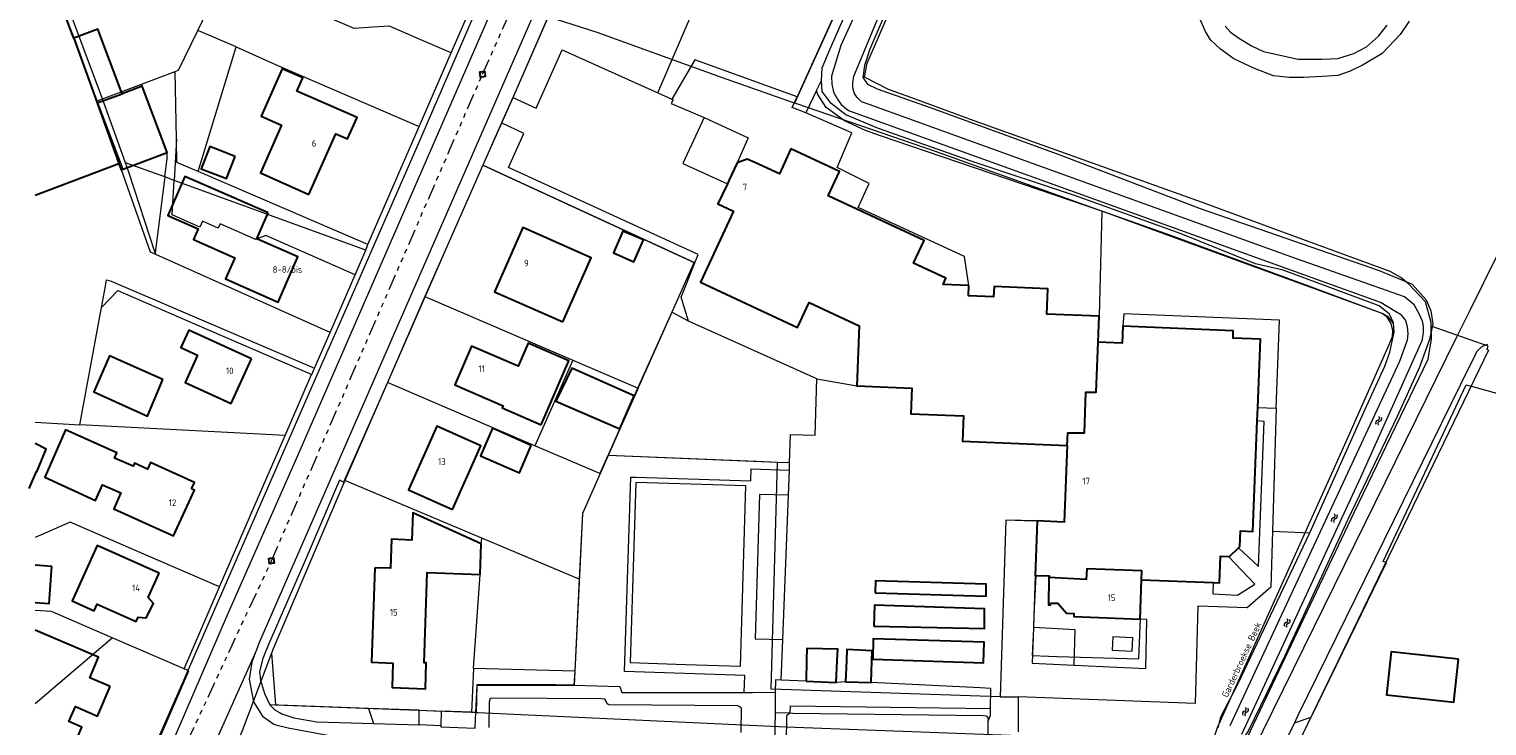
# Model space of a CAD drawing. Header units: metres. Extents: x 174255 to 175175, y 462028 to 462911.
# Tile 66 of 256: x 174284 to 174502, y 462649 to 462754. Entities that reach past the tile are written whole.
import ezdxf

# ---------------------------------------------------------------- set-up
doc = ezdxf.new("R2010")
doc.units = ezdxf.units.M
doc.linetypes.add('RI-GWA', pattern=[18.45, 6, -1.8, 1.75, -1.8, 1.75, -1.8, 1.75, -1.8])
for name, color, linetype, lineweight in [('B-WE-OG-BEBOUWING-G', 8, 'Continuous', 30), ('B-WE-OG-BEBOUWING_HUISNUMMER-T20', 8, 'Continuous', 20), ('B-WE-OG-BOS-G', 8, 'Continuous', 20), ('B-WE-OG-TERREIN_ERF-G', 8, 'Continuous', 20), ('B-WE-OG-TERREIN_GROEN-G', 8, 'Continuous', 20), ('B-WE-OG-TERREINAFSCHEIDING-G', 8, 'IE-TERREINAFSCHEIDING-KUNSTMATIG-DICHT', 20), ('B-WE-OG-WEG_ONVERHARD-G', 8, 'Continuous', 20), ('B-WE-OG-WEG_VERHARD_GESLOTEN -G', 8, 'Continuous', 20), ('B-WE-OG-WEG_VERHARD_OPEN -G', 8, 'Continuous', 20), ('B-WE-RI-GWA-G', 8, 'RI-GWA', 20), ('B-WE-RI-VWA_RIOOLPUT_INSPECTIEPUT-S', 8, 'Continuous', 20), ('B-WE-WH-T20', 8, 'Continuous', 20), ('B-WE-WH-WATER-S', 252, 'Continuous', 20), ('B-WE-WH-WATER_VIJVER-G', 8, 'Continuous', 20), ('B-WE-WH-WATERGANG_SLOOT_BODEM-G', 8, 'Continuous', 20), ('B-WE-WH-WATERGANG_SLOOT_INSTEEK-G', 8, 'Continuous', 20), ('B-XX-KG-GRENS_PERCEEL-G', 213, 'Continuous', 20)]:
    doc.layers.add(name, color=color, linetype=linetype, lineweight=lineweight)
doc.styles.add('NLCS-ISO-M500-T20', font='NLCS-ISO.ttf', dxfattribs={"height": 1})
doc.linetypes.add('IE-TERREINAFSCHEIDING-KUNSTMATIG-DICHT', pattern='A,8,-1,[82,NLCS.SHX,S=0.75,R=90,X=0,Y=0],-1', length=10)

# ---------------------------------------------------------------- blocks, each defined once
blk = doc.blocks.new('B-SRI-PUT_VWA-SO')
at = {"flags": 128}
blk.add_lwpolyline([(-2, 2), (2, 2), (2, -2), (-2, -2)], close=True, dxfattribs=at)
at = {"lineweight": -3, "flags": 128}
blk.add_lwpolyline([(2, -2), (2, 2), (-2, 2), (-2, -2)], close=True, dxfattribs=at)
at = {"lineweight": -3}
blk.add_circle((0, 0), 2, dxfattribs=at)
blk = doc.blocks.new('water')
at = {"linetype": 'Continuous'}
for centre, radius, start, end in [((0.3, -0.16), 0.34, 28.1378, 151.8316), ((0.9, 0.15), 0.335, 206.4586, 333.511), ((0.3, -0.52), 0.34, 28.1378, 151.8317), ((0.9, -0.21), 0.335, 206.4585, 333.511)]:
    blk.add_arc(centre, radius, start, end, dxfattribs=at)

msp = doc.modelspace()

# ---------------------------------------------------------------- linework, layer by layer
at = {"layer": 'B-WE-OG-BEBOUWING-G'}
for p, q in [((174290.911, 462752.397), (174294.4, 462742.724)), ((174294.4, 462742.724), (174298.15, 462744.077)), ((174294.4, 462742.724), (174297.688, 462733.609))]:
    msp.add_line(p, q, dxfattribs=at)
for points in [[(174290.911, 462752.397), (174290.821, 462752.637), (174286.804, 462763.317), (174285.13, 462762.687)], [(174298.15, 462744.077), (174294.511, 462753.751), (174290.911, 462752.397)], [(174326.124, 462728.994), (174330.145, 462738.089), (174331.916, 462737.304), (174333.33, 462740.505), (174324.334, 462744.485), (174325.196, 462746.436), (174322.106, 462747.803), (174318.977, 462740.724), (174322.032, 462739.373), (174318.866, 462732.205), (174326.124, 462728.994)], [(174297.688, 462733.609), (174298.042, 462732.669), (174304.9, 462735.249), (174301.154, 462745.207), (174298.15, 462744.077)], [(174315.07, 462734.696), (174311.278, 462736.152), (174309.997, 462732.815), (174313.789, 462731.359), (174315.07, 462734.696)], [(174444.293, 462706.861), (174444.449, 462710.733), (174436.593, 462711.05), (174436.747, 462714.861), (174428.716, 462715.186), (174428.654, 462713.632), (174424.888, 462713.785), (174424.95, 462715.326), (174421.117, 462715.482), (174421.494, 462716.445), (174416.676, 462718.684), (174418.262, 462722.104), (174403.894, 462728.777), (174405.582, 462732.417), (174398.289, 462735.803), (174396.572, 462732.099), (174392.915, 462733.796), (174391.771, 462734.292), (174390.24, 462733.732), (174389.051, 462731.168), (174388.779, 462730.581), (174387.379, 462727.563), (174389.703, 462726.485), (174384.761, 462715.824), (174399.305, 462709.073), (174401.025, 462712.78), (174408.541, 462709.29), (174408.187, 462700.295), (174416.385, 462699.962), (174416.23, 462696.137), (174424.127, 462695.817), (174423.974, 462692.034), (174439.654, 462691.399)], [(174285.13, 462728.886), (174297.688, 462733.609)], [(174320.053, 462726.211), (174312.122, 462729.697), (174307.566, 462731.7), (174305.017, 462725.828), (174309.559, 462723.857), (174308.843, 462722.226), (174315.016, 462719.514), (174313.621, 462716.337), (174321.506, 462712.872), (174324.471, 462719.626), (174318.345, 462722.319), (174320.053, 462726.211)], [(174364.124, 462709.898), (174368.373, 462719.508), (174358.183, 462724.02), (174353.934, 462714.41), (174364.124, 462709.898)], [(174376.227, 462722.187), (174373.113, 462723.473), (174371.74, 462720.227), (174374.76, 462718.873), (174375.006, 462719.428), (174375.877, 462721.396), (174376.227, 462722.187)], [(174317.513, 462704.384), (174308.139, 462708.633), (174306.965, 462706.043), (174309.45, 462704.916), (174307.585, 462700.798), (174314.475, 462697.674), (174317.513, 462704.384)], [(174450.81, 462671.263), (174461.537, 462670.828), (174462.47, 462670.79), (174462.633, 462674.795), (174463.839, 462674.747), (174463.962, 462674.742), (174465.302, 462676.045), (174465.531, 462676.267), (174465.624, 462678.582), (174467.451, 462678.509), (174468.115, 462695.047), (174468.196, 462697.056), (174468.607, 462707.291), (174464.494, 462707.456), (174464.539, 462708.571), (174448.013, 462709.242), (174447.911, 462706.715), (174444.293, 462706.861)], [(174360.905, 462694.452), (174365.07, 462704.062), (174358.975, 462706.706), (174357.477, 462703.249), (174350.493, 462706.28), (174347.978, 462700.48), (174355.208, 462697.342), (174355.058, 462696.997), (174360.905, 462694.452)], [(174439.654, 462691.399), (174439.747, 462693.285), (174442.259, 462693.251), (174442.47, 462699.377), (174444.026, 462699.378), (174444.293, 462706.861)], [(174304.26, 462701.26), (174296.273, 462704.827), (174293.913, 462699.413), (174301.94, 462695.76), (174304.26, 462701.26)], [(174374.84, 462698.827), (174374.477, 462698.987), (174371.358, 462700.366), (174365.487, 462702.96), (174363.087, 462698), (174372.687, 462693.86), (174374.84, 462698.827)], [(174308.572, 462684.883), (174309, 462685.83), (174302.403, 462688.822), (174301.961, 462687.846), (174299.997, 462688.737), (174299.798, 462688.297), (174297.023, 462689.492), (174297.373, 462690.273), (174289.7, 462693.713), (174286.6, 462686.613), (174294.173, 462683.127), (174295.233, 462685.495), (174297.989, 462684.301), (174296.9, 462681.895), (174305.862, 462677.827), (174308.978, 462684.699), (174308.572, 462684.883)], [(174347.625, 462681.784), (174351.872, 462691.326), (174345.306, 462694.252), (174341.06, 462684.71), (174347.625, 462681.784)], [(174359.427, 462691.36), (174353.627, 462693.973), (174351.813, 462689.813), (174357.66, 462687.273), (174359.427, 462691.36)], [(174284.241, 462684.947), (174285.36, 462687.46), (174285.408, 462687.437), (174286.813, 462690.84), (174285.13, 462691.679)], [(174439.654, 462691.399), (174439.19, 462679.904), (174435.176, 462680.066), (174435.175, 462680.037), (174434.846, 462671.912), (174436.944, 462671.827), (174436.939, 462671.617)], [(174335.991, 462673.055), (174335.524, 462658.894), (174338.715, 462658.787), (174338.592, 462655.099), (174343.575, 462654.934), (174343.704, 462658.809), (174343.377, 462658.82), (174343.826, 462672.334), (174351.764, 462672.07), (174351.916, 462676.639), (174341.689, 462681.309), (174341.554, 462677.217), (174338.476, 462677.319), (174338.332, 462672.978), (174335.991, 462673.055)], [(174303.711, 462672.226), (174294.409, 462676.393), (174290.689, 462668.088), (174293.979, 462666.614), (174294.429, 462667.618), (174300.266, 462665.003), (174300.56, 462665.66), (174301.744, 462665.553), (174302.854, 462667.69), (174302.085, 462668.596), (174303.711, 462672.226)], [(174287.646, 462673.242), (174285.13, 462673.437)], [(174285.13, 462667.848), (174287.215, 462667.687), (174287.646, 462673.242)], [(174450.81, 462671.263), (174450.851, 462672.577), (174442.619, 462672.909), (174442.516, 462671.287), (174436.939, 462671.617)], [(174410.92, 462669.29), (174427.539, 462668.809), (174427.526, 462670.616), (174410.959, 462671.111), (174410.92, 462669.29)], [(174436.939, 462671.617), (174436.845, 462667.505), (174437.19, 462667.497), (174437.196, 462667.757), (174438.276, 462667.732), (174439.557, 462666.246), (174440.666, 462666.201), (174440.648, 462665.771), (174450.57, 462665.368), (174450.81, 462671.263)], [(174410.689, 462664.293), (174427.266, 462663.958), (174427.305, 462666.923), (174410.8, 462667.447), (174410.689, 462664.293)], [(174296.381, 462655.277), (174293.318, 462656.584), (174294.625, 462659.647), (174285.13, 462663.699)], [(174410.543, 462659.355), (174427.141, 462658.823), (174427.214, 462661.912), (174410.621, 462662.419), (174410.543, 462659.355)], [(174400.562, 462656.06), (174405.093, 462655.857), (174405.242, 462659.178), (174405.317, 462660.847), (174400.685, 462660.963), (174400.642, 462659.256), (174400.562, 462656.06)], [(174406.496, 462655.988), (174410.295, 462655.85), (174410.41, 462659.091), (174410.465, 462660.625), (174406.671, 462660.813), (174406.611, 462659.155), (174406.496, 462655.988)], [(174498.249, 462659.378), (174488.178, 462660.465), (174487.48, 462654.002), (174497.552, 462652.914), (174498.249, 462659.378)], [(174285.13, 462638.064), (174285.296, 462638.455), (174288.609, 462637.046), (174289.887, 462640.046), (174291.87, 462644.66), (174290.462, 462645.267), (174292.149, 462649.179), (174290.193, 462650.023), (174291.163, 462652.272), (174294.487, 462650.839), (174296.381, 462655.277)]]:
    msp.add_lwpolyline(points, dxfattribs=at)
at = {"layer": 'B-WE-OG-BOS-G'}
msp.add_line((174395.916, 462651.36), (174398.2, 462651.342), dxfattribs=at)
for points in [[(174398.098, 462688.764), (174396.305, 462688.837), (174393.074, 462688.969), (174370.927, 462689.874), (174367.1, 462681.208), (174365.942, 462657.567), (174365.81, 462655.466), (174372.658, 462655.258), (174372.992, 462654.358), (174391.279, 462654.39), (174391.38, 462656.9), (174373.404, 462657.498), (174374.311, 462686.653), (174375.111, 462686.628), (174392.31, 462686.093), (174392.348, 462687.901), (174398.064, 462687.687), (174398.098, 462688.764)], [(174470.417, 462678.55), (174470.167, 462670.158), (174466.592, 462667.067), (174459.208, 462667.308), (174458.842, 462652.733), (174432.333, 462653.7), (174432.3, 462650.967), (174432.333, 462648.492)], [(174462.292, 462649.067), (174462.692, 462650.708), (174465.2, 462655.642), (174475.983, 462678.292)], [(174400.562, 462656.06), (174396.819, 462656.228), (174395.994, 462656.265), (174395.965, 462654.428), (174395.916, 462651.36)], [(174406.496, 462655.988), (174406.495, 462655.961), (174405.093, 462655.857)], [(174428.204, 462651.978), (174428.242, 462654.992), (174426.642, 462655.058), (174410.295, 462655.85)], [(174398.2, 462651.342), (174398.214, 462652.357), (174428.204, 462651.978)], [(174398.2, 462651.342), (174398.6, 462651.292), (174427.067, 462650.942), (174427.533, 462650.892), (174427.8, 462650.6), (174427.85, 462650.133), (174428.192, 462650.942), (174428.204, 462651.978)]]:
    msp.add_lwpolyline(points, dxfattribs=at)
at = {"layer": 'B-WE-OG-TERREIN_ERF-G'}
msp.add_lwpolyline([(174285.13, 462611.488), (174285.5, 462611.673), (174286.84, 462612.56), (174287.727, 462613.627), (174288.927, 462615.7), (174292.426, 462622.438), (174293.2, 462623.927), (174294.856, 462627.69), (174304.007, 462648.48), (174307.267, 462655.887), (174327.737, 462702.749), (174330.714, 462709.565), (174342.273, 462736.027), (174354.779, 462764.924)], dxfattribs=at)
at = {"layer": 'B-WE-OG-TERREIN_GROEN-G'}
for p, q in [((174402.146, 462744.549), (174402.883, 462746.083)), ((174468.196, 462697.056), (174470.95, 462696.992)), ((174470.417, 462678.55), (174475.983, 462678.292)), ((174335.047, 462651.993), (174335.783, 462649.731))]:
    msp.add_line(p, q, dxfattribs=at)
for points in [[(174378.373, 462744.213), (174383.774, 462756.733), (174380.692, 462757.934), (174381.407, 462759.813), (174367.657, 462766.08), (174372.089, 462775.633), (174370.832, 462776.14), (174356.76, 462743.7), (174356.685, 462743.532), (174360.142, 462741.908), (174364.058, 462750.667), (174378.373, 462744.213)], [(174400.533, 462741.192), (174398.469, 462742.015), (174399.233, 462743.608), (174383.892, 462749.142), (174380.46, 462743.271), (174380.692, 462743.167), (174380.367, 462742.592), (174385.333, 462740.533), (174391.918, 462737.485), (174390.24, 462733.732)], [(174475.983, 462678.292), (174484.3, 462696.833), (174487.242, 462703.258), (174487.967, 462705.342), (174488.642, 462708.358), (174488.502, 462709.722), (174487.776, 462710.616), (174486.818, 462711.134), (174444.851, 462726.479), (174411.55, 462737.837), (174409.451, 462738.581), (174406.337, 462740.019), (174403.574, 462742.028), (174402.349, 462743.963), (174402.146, 462744.549), (174400.533, 462741.192)], [(174424.95, 462715.326), (174424.3, 462719.7), (174408.367, 462727.017), (174409.992, 462730.608), (174405.233, 462733.042), (174407.433, 462738.2), (174400.533, 462741.192)], [(174354.988, 462739.702), (174352.183, 462733.373), (174383.923, 462718.735), (174384.433, 462720), (174356, 462733.008), (174358.292, 462738.108), (174354.988, 462739.702)], [(174470.95, 462696.992), (174471.458, 462710.167), (174448.159, 462711.096), (174448.013, 462709.242)], [(174502.583, 462706.485), (174502.444, 462706.452), (174502.307, 462706.411), (174502.173, 462706.363), (174502.041, 462706.307), (174501.913, 462706.244), (174501.788, 462706.174), (174501.699, 462706.116), (174501.668, 462706.097), (174501.552, 462706.013), (174501.441, 462705.923), (174501.335, 462705.827), (174501.235, 462705.725), (174501.14, 462705.618), (174501.052, 462705.506), (174500.97, 462705.388), (174500.895, 462705.267), (174500.826, 462705.141), (174500.765, 462705.012), (174500.731, 462704.931), (174500, 462703.441), (174474.223, 462650.906), (174473.703, 462649.846), (174476.171, 462650.697), (174487.474, 462673.83)], [(174487.474, 462673.83), (174486.962, 462674.004), (174499.394, 462700.465), (174500, 462700.297), (174548.882, 462686.719), (174571.1, 462673.475), (174576.92, 462669.741)], [(174470.95, 462696.992), (174470.958, 462696.992), (174470.417, 462678.55)], [(174465.302, 462676.045), (174468.292, 462673.242), (174469.158, 462694.992), (174468.115, 462695.047)], [(174397.092, 462662.308), (174397.937, 462683.926), (174393.617, 462684.058), (174392.955, 462662.435), (174397.092, 462662.308)], [(174461.537, 462670.828), (174461.458, 462669.158), (174465.158, 462668.933), (174467.767, 462670.6), (174463.839, 462674.747)], [(174446.389, 462660.709), (174449.386, 462660.559), (174449.486, 462662.557), (174446.489, 462662.707), (174446.389, 462660.709)], [(174335.047, 462651.993), (174320.293, 462652.54), (174321.06, 462651.7), (174321.802, 462651.309), (174322.06, 462651.173), (174323.873, 462650.587), (174327.327, 462650), (174335.783, 462649.731)], [(174335.783, 462649.731), (174342.613, 462649.513), (174342.653, 462651.71), (174335.047, 462651.993)], [(174345.89, 462649.386), (174345.887, 462649.24), (174351.027, 462649.04), (174351.033, 462649.187), (174351.128, 462651.392), (174350.454, 462651.421), (174345.933, 462651.589), (174345.89, 462649.386)], [(174395.916, 462651.36), (174395.842, 462646.669), (174397.2, 462646.658), (174397.467, 462646.742), (174397.633, 462646.992), (174397.667, 462650.658), (174397.758, 462651.033), (174398.2, 462651.342)]]:
    msp.add_lwpolyline(points, dxfattribs=at)
at = {"layer": 'B-WE-OG-TERREINAFSCHEIDING-G', "ltscale": 0.5}
for p, q in [((174434.695, 462666.085), (174434.605, 462663.966)), ((174450.531, 462664.268), (174450.488, 462663.062)), ((174450.57, 462665.368), (174450.531, 462664.268)), ((174434.605, 462663.966), (174434.432, 462659.891)), ((174450.488, 462663.062), (174450.357, 462659.405)), ((174434.432, 462659.891), (174436.867, 462659.817)), ((174436.867, 462659.817), (174438.164, 462659.777)), ((174438.164, 462659.777), (174450.357, 462659.405))]:
    msp.add_line(p, q, dxfattribs=at)
msp.add_lwpolyline([(174434.959, 462671.907), (174434.858, 462669.908), (174434.695, 462666.085)], dxfattribs=at)
at = {"layer": 'B-WE-OG-WEG_ONVERHARD-G'}
msp.add_line((174370.927, 462689.874), (174372.687, 462693.86), dxfattribs=at)
for points in [[(174385.333, 462740.533), (174382.106, 462733.611), (174388.779, 462730.581)], [(174398.098, 462688.764), (174398.233, 462693.008), (174401.942, 462692.942), (174402.2, 462701.342), (174382.983, 462710), (174380.458, 462711.345), (174374.84, 462698.827)]]:
    msp.add_lwpolyline(points, dxfattribs=at)
at = {"layer": 'B-WE-OG-WEG_VERHARD_GESLOTEN -G', "flags": 128}
for points in [[(174375.633, 462792.624), (174375.025, 462791.09), (174370.14, 462779.787), (174318.727, 462661.94), (174318.173, 462660.507)], [(174390.728, 462658.312), (174391.555, 462685.316), (174375.086, 462685.829), (174374.247, 462658.861), (174382.502, 462658.586), (174390.728, 462658.312)], [(174318.173, 462660.507), (174310.66, 462643.613), (174308.044, 462637.805)]]:
    msp.add_lwpolyline(points, dxfattribs=at)
at = {"layer": 'B-WE-OG-WEG_VERHARD_OPEN -G'}
for p, q in [((174414.643, 462777.615), (174399.233, 462743.608)), ((174356.685, 462743.532), (174354.988, 462739.702)), ((174378.373, 462744.213), (174380.46, 462743.271)), ((174402.2, 462701.342), (174408.187, 462700.295)), ((174397.937, 462683.926), (174398.064, 462687.687)), ((174434.846, 462671.912), (174434.598, 462664.104)), ((174396.819, 462656.228), (174397.092, 462662.308)), ((174342.653, 462651.71), (174345.933, 462651.589)), ((174345.89, 462649.386), (174342.613, 462649.513)), ((174427.809, 462646.432), (174427.85, 462650.133))]:
    msp.add_line(p, q, dxfattribs=at)
for points in [[(174370.128, 462795.055), (174369.504, 462793.539), (174368.487, 462791.113), (174324.4, 462689.813), (174313.887, 462665.96), (174306.26, 462648.24), (174296.8, 462626.673), (174291.2, 462615.587), (174290.319, 462614.037)], [(174352.183, 462733.373), (174346.56, 462720.687), (174336.513, 462697.613), (174331.313, 462685.873), (174330.713, 462686.187), (174325.573, 462674.127), (174320.06, 462661.54), (174319.227, 462659.473), (174318.713, 462657.527), (174318.873, 462656.213), (174319.5, 462654.213), (174320.293, 462652.54)], [(174382.983, 462710), (174381.858, 462713.608), (174383.923, 462718.735)], [(174462.638, 462643.346), (174464.776, 462643.618), (174465.42, 462643.741), (174465.611, 462643.803), (174465.772, 462643.878), (174465.929, 462643.96), (174466.082, 462644.049), (174466.231, 462644.145), (174466.376, 462644.247), (174466.516, 462644.356), (174466.651, 462644.471), (174466.78, 462644.592), (174466.904, 462644.718), (174467.022, 462644.85), (174467.135, 462644.988), (174467.24, 462645.13), (174467.339, 462645.277), (174467.426, 462645.418), (174467.484, 462645.52), (174498.03, 462707.651), (174500, 462711.659), (174504.082, 462719.962)], [(174435.175, 462680.037), (174433.23, 462680.104), (174430.462, 462680.198), (174429.621, 462653.733), (174432.333, 462653.7)], [(174434.598, 462664.104), (174434.43, 462658.79), (174440.729, 462658.49)], [(174440.729, 462658.49), (174440.841, 462663.754), (174434.598, 462664.104)], [(174440.729, 462658.49), (174451.455, 462657.98), (174451.576, 462665.327), (174450.57, 462665.368)], [(174318.173, 462660.507), (174317.56, 462658.913), (174317.187, 462656.36), (174317.84, 462652.973), (174319.2, 462650.84), (174320.86, 462649.613), (174321.182, 462649.535)], [(174351.128, 462651.392), (174351.3, 462655.4), (174365.113, 462655.487), (174365.81, 462655.466)], [(174390.867, 462648.396), (174390.892, 462652), (174390.667, 462652.242), (174390.358, 462652.358), (174371.04, 462652.513), (174370.773, 462652.66), (174370.673, 462652.96), (174370.413, 462653.36), (174369.873, 462653.44), (174353.687, 462653.527), (174353.26, 462653.46), (174353.14, 462652.913), (174353.082, 462649.108)], [(174391.279, 462654.39), (174392.533, 462654.392), (174395.965, 462654.428)], [(174321.182, 462649.535), (174323.027, 462649.087), (174331.613, 462647.487), (174349.44, 462644.04), (174350.419, 462643.86)], [(174473.703, 462649.846), (174472.158, 462646.697)]]:
    msp.add_lwpolyline(points, dxfattribs=at)
at = {"layer": 'B-WE-RI-GWA-G', "ltscale": 0.4}
for p, q in [((174352.128, 462746.994), (174384.325, 462819.355)), ((174320.52, 462674.109), (174352.128, 462746.994)), ((174307.918, 462646.999), (174320.52, 462674.109))]:
    msp.add_line(p, q, dxfattribs=at)
at = {"layer": 'B-WE-WH-WATER_VIJVER-G'}
for points in [[(174490.873, 462754.946), (174489.519, 462752.94), (174486.834, 462750.102), (174483.957, 462748.41), (174482.013, 462747.469), (174480.2, 462746.823), (174477.826, 462746.654), (174475.105, 462746.511), (174472.916, 462746.504), (174470.567, 462746.762), (174467.708, 462747.846), (174464.608, 462749.33), (174462.628, 462750.764), (174461.128, 462752.146), (174460.35, 462753.398), (174459.059, 462756.329)], [(174463.301, 462754.217), (174464.104, 462753.313), (174465.308, 462752.436), (174467.26, 462751.242), (174469.078, 462750.421), (174474.232, 462749.265), (174477.781, 462749.251), (174480.183, 462749.366), (174482.608, 462750.122), (174484.473, 462751.116), (174486.282, 462752.696), (174487.557, 462754.329)]]:
    msp.add_lwpolyline(points, dxfattribs=at)
at = {"layer": 'B-WE-WH-WATERGANG_SLOOT_BODEM-G'}
for points in [[(174417.545, 462777.208), (174405.788, 462751.282), (174404.705, 462747.863), (174404.363, 462746.688), (174404.42, 462745.487), (174404.691, 462744.314), (174405.255, 462743.275), (174405.818, 462742.45), (174406.916, 462741.573), (174486.698, 462712.819), (174488.704, 462711.545), (174489.56, 462711.067), (174490.337, 462710.083), (174490.58, 462709.203), (174490.664, 462708.109), (174490.588, 462707.175), (174489.398, 462703.968), (174463.998, 462649.361)], [(174465.817, 462648.14), (174483.641, 462686.656), (174492.829, 462707.129), (174493.012, 462708.277), (174493.009, 462709.265), (174492.846, 462710.011), (174492.388, 462711.104), (174491.637, 462712.462), (174490.165, 462713.658), (174473.305, 462719.603), (174410.008, 462742.464), (174408.886, 462742.861), (174408.19, 462743.552), (174407.787, 462744.191), (174407.571, 462744.964), (174407.568, 462745.712), (174407.725, 462746.726), (174419.845, 462775.882)]]:
    msp.add_lwpolyline(points, dxfattribs=at)
at = {"layer": 'B-WE-WH-WATERGANG_SLOOT_INSTEEK-G'}
for points in [[(174488.502, 462709.722), (174488.5, 462709.742), (174487.9, 462711.067), (174486.4, 462712.308), (174472, 462717.642), (174467.867, 462718.608), (174456.742, 462723.108), (174440.9, 462728.758), (174425.292, 462733.967), (174411.433, 462738.892), (174406.542, 462740.933), (174404.333, 462742.633), (174402.958, 462744.433), (174402.883, 462746.083), (174403, 462747.942), (174404.2, 462750.792), (174409.867, 462763.792), (174414.142, 462773.733), (174416.5, 462777.658), (174418.333, 462779.142), (174419.642, 462779.108), (174420.122, 462778.926)], [(174415.058, 462762.3), (174410.108, 462750.758), (174409.292, 462748.3), (174409.042, 462746.492), (174409.767, 462745.492), (174411.233, 462744.833), (174419.292, 462741.958), (174438.558, 462734.9), (174459.592, 462726.908), (174486.4, 462717.6), (174491.333, 462715.533), (174493.392, 462713.208), (174494.108, 462711.542), (174494.433, 462709.6), (174493.908, 462707.242), (174492.408, 462703.1), (174489.092, 462695.742), (174481.692, 462680.3), (174472.242, 462659.858), (174466.767, 462648.567), (174465.8, 462647.242), (174464.967, 462646.667), (174464, 462646.542)]]:
    msp.add_lwpolyline(points, dxfattribs=at)
at = {"layer": 'B-XX-KG-GRENS_PERCEEL-G', "flags": 128}
for points in [[(174403.337, 462797.422), (174410.86, 462785.896), (174415.335, 462779.131), (174398.812, 462742.679)], [(174309.482, 462753.546), (174312.294, 462759.38), (174315.217, 462760.398), (174310.016, 462774.423), (174306.117, 462784.987)], [(174494.171, 462709.265), (174494.16, 462709.821), (174493.328, 462712.88), (174490.834, 462715.529), (174489.633, 462716.533), (174488.017, 462717.447), (174471.969, 462723.335), (174459.777, 462727.854), (174425.72, 462740.041), (174416.275, 462743.51), (174412.905, 462744.696), (174409.302, 462746.568), (174409.717, 462748.67), (174410.916, 462751.411), (174415.669, 462762.374), (174421.783, 462776.079), (174417.093, 462783.157)], [(174295.221, 462743.304), (174294.791, 462744.492), (174285.13, 462770.334)], [(174347.416, 462750.196), (174353.895, 462765.123)], [(174347.416, 462750.196), (174342.55, 462752.318), (174338.215, 462754.186), (174335.683, 462754.036), (174332.888, 462753.853), (174330.827, 462754.758), (174326.504, 462756.556)], [(174361.939, 462755.62), (174356.76, 462743.7), (174352.183, 462733.373)], [(174398.812, 462742.679), (174387.927, 462746.503), (174369.291, 462753.268), (174361.939, 462755.62)], [(174306.09, 462747.403), (174306.616, 462747.601), (174309.482, 462753.546)], [(174315.237, 462751.125), (174309.482, 462753.546)], [(174309.524, 462732.424), (174315.237, 462751.125)], [(174315.237, 462751.125), (174321.554, 462748.249), (174342.621, 462739.148)], [(174342.621, 462739.148), (174347.416, 462750.196)], [(174301.044, 462745.5), (174306.09, 462747.403)], [(174306.284, 462737.254), (174306.09, 462747.403)], [(174295.221, 462743.304), (174301.044, 462745.5)], [(174304.9, 462735.249), (174301.044, 462745.5)], [(174303.214, 462719.975), (174302.389, 462720.344), (174298.089, 462732.687), (174298.295, 462732.764), (174294.442, 462743.01), (174295.221, 462743.304)], [(174298.672, 462733.746), (174295.221, 462743.304)], [(174444.851, 462726.479), (174419.927, 462735.426), (174399.192, 462742.545), (174398.812, 462742.679)], [(174334.933, 462721.483), (174342.621, 462739.148)], [(174306.284, 462737.254), (174305.951, 462731.094)], [(174309.524, 462732.424), (174306.35, 462733.79), (174306.284, 462737.254)], [(174304.554, 462731.603), (174304.894, 462734.324)], [(174304.894, 462734.324), (174304.9, 462735.249)], [(174304.554, 462731.603), (174298.672, 462733.746)], [(174303.131, 462720.228), (174299.179, 462732.341), (174298.672, 462733.746)], [(174334.933, 462721.483), (174309.524, 462732.424)], [(174352.183, 462733.373), (174346.56, 462720.687), (174343.508, 462713.677)], [(174375.423, 462699.953), (174383.8, 462718.792), (174352.183, 462733.373)], [(174304.554, 462731.603), (174303.131, 462720.228)], [(174305.951, 462731.094), (174304.554, 462731.603)], [(174312.536, 462723.946), (174310.192, 462724.975), (174309.81, 462724.105), (174305.671, 462725.921), (174305.951, 462731.094)], [(174334.67, 462720.634), (174305.951, 462731.094)], [(174444.851, 462726.479), (174444.449, 462710.733), (174444.293, 462706.861), (174444.026, 462699.378), (174442.47, 462699.377), (174442.259, 462693.251), (174439.747, 462693.285), (174439.654, 462691.399), (174439.19, 462679.904), (174435.176, 462680.066), (174430.462, 462680.208), (174429.621, 462653.733), (174395.361, 462654.879), (174396.305, 462688.837), (174370.936, 462689.874)], [(174461.363, 462646.734), (174462.18, 462649.109), (174481.029, 462691.09), (174487.72, 462706.165), (174488.367, 462707.718), (174488.412, 462708.586), (174488.181, 462709.636), (174487.58, 462710.595), (174486.841, 462711.143), (174475.85, 462715.251), (174454.469, 462723.102), (174444.851, 462726.479)], [(174318.345, 462722.319), (174318.293, 462722.2), (174312.823, 462724.6), (174312.536, 462723.946)], [(174333.06, 462716.941), (174319.663, 462722.832), (174318.345, 462722.319)], [(174334.67, 462720.634), (174334.933, 462721.483)], [(174303.131, 462720.228), (174303.214, 462719.975)], [(174329.3, 462708.319), (174303.214, 462719.975)], [(174333.06, 462716.941), (174334.67, 462720.634)], [(174329.3, 462708.319), (174333.06, 462716.941)], [(174295.071, 462712.053), (174295.659, 462715.244), (174295.83, 462716.172), (174296.534, 462716.011), (174326.958, 462702.961)], [(174295.071, 462712.053), (174297.526, 462714.596), (174308.976, 462709.625), (174326.545, 462702.007)], [(174343.508, 462713.677), (174337.906, 462700.813)], [(174343.508, 462713.677), (174365.651, 462704.155)], [(174291.832, 462694.488), (174295.071, 462712.053)], [(174326.958, 462702.961), (174329.3, 462708.319)], [(174462.264, 462638.476), (174464.307, 462642.758), (174482.649, 462681.315), (174493.701, 462704.293), (174494.208, 462707.354), (174494.171, 462709.265)], [(174502.75, 462705.677), (174502.567, 462705.741), (174502.713, 462706.253), (174494.171, 462709.265)], [(174502.75, 462705.677), (174473.433, 462645.092), (174470.089, 462637.928)], [(174365.651, 462704.155), (174359.964, 462691.332)], [(174365.651, 462704.155), (174375.423, 462699.953)], [(174322.586, 462692.862), (174326.541, 462701.997), (174326.545, 462702.007)], [(174326.545, 462702.007), (174326.958, 462702.961)], [(174337.906, 462700.813), (174331.506, 462686.114)], [(174359.964, 462691.332), (174337.906, 462700.813)], [(174375.423, 462699.953), (174374.792, 462698.533), (174372.633, 462693.708), (174370.936, 462689.874)], [(174285.13, 462694.85), (174291.832, 462694.488)], [(174322.586, 462692.862), (174291.832, 462694.488)], [(174312.766, 462670.206), (174317.392, 462680.924), (174322.586, 462692.862)], [(174370.936, 462689.874), (174370.884, 462689.876), (174369.666, 462687.162), (174359.964, 462691.332)], [(174370.936, 462689.874), (174367.1, 462681.208), (174366.616, 462671.328)], [(174331.506, 462686.114), (174320.758, 462660.937), (174320.514, 462660.286)], [(174352.01, 462677.479), (174331.506, 462686.114)], [(174312.766, 462670.206), (174301.781, 462674.951), (174290.404, 462679.866), (174285.13, 462677.595)], [(174350.792, 462657.958), (174351.764, 462672.07), (174351.916, 462676.639), (174352.01, 462677.479)], [(174366.616, 462671.328), (174352.01, 462677.479)], [(174366.616, 462671.328), (174365.942, 462657.567)], [(174307.469, 462657.929), (174312.766, 462670.206)], [(174296.694, 462662.57), (174287.6, 462666.487), (174285.13, 462666.652)], [(174285.13, 462652.736), (174296.694, 462662.57)], [(174307.469, 462657.929), (174296.694, 462662.57)], [(174320.514, 462660.286), (174316.152, 462648.632), (174312.56, 462640.118)], [(174320.514, 462660.286), (174321.148, 462652.508), (174350.454, 462651.421)], [(174292.13, 462621.826), (174293.412, 462624.143), (174294.451, 462626.255), (174297.666, 462633.542), (174304.256, 462648.644), (174308.165, 462657.629), (174307.469, 462657.929)], [(174350.792, 462657.958), (174350.454, 462651.421)], [(174365.942, 462657.567), (174350.792, 462657.958)], [(174365.942, 462657.567), (174365.84, 462655.492), (174363.098, 462655.502), (174351.286, 462655.547), (174351.219, 462653.285), (174351.163, 462651.389)], [(174350.454, 462651.421), (174351.163, 462651.389)], [(174351.163, 462651.389), (174351.483, 462651.374)], [(174351.483, 462651.374), (174397.546, 462649.249), (174437.916, 462647.707), (174461.363, 462646.734)]]:
    msp.add_lwpolyline(points, dxfattribs=at)

# ---------------------------------------------------------------- block references
at = {"layer": 'B-WE-RI-VWA_RIOOLPUT_INSPECTIEPUT-S', "xscale": 0.1999999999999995, "yscale": 0.1999999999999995, "zscale": 0.1999999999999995, "rotation": 5.739328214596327}
for p in [(174352.128, 462746.994), (174320.52, 462674.109)]:
    msp.add_blockref('B-SRI-PUT_VWA-SO', p, dxfattribs=at)
at = {"layer": 'B-WE-WH-WATER-S', "rotation": 70.61182282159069}
for p in [(174485.929, 462694.565), (174479.297, 462679.982), (174472.219, 462664.286), (174465.988, 462650.995)]:
    msp.add_blockref('water', p, dxfattribs=at)

# ---------------------------------------------------------------- texts
at = {"layer": 'B-WE-OG-BEBOUWING_HUISNUMMER-T20', "style": 'NLCS-ISO-M500-T20'}
for s, p in [('6', (174326.555, 462736.153)), ('7', (174391.077, 462729.596)), ('9', (174358.345, 462718.204)), ('8-8/bis', (174320.699, 462717.254)), ('11', (174351.529, 462702.385)), ('10', (174313.717, 462702.06)), ('13', (174345.467, 462688.465)), ('17', (174441.927, 462685.547)), ('12', (174305.143, 462682.295)), ('14', (174299.664, 462669.544)), ('15', (174445.71, 462668.067)), ('15', (174338.256, 462665.892))]:
    msp.add_text(s, height=1, dxfattribs=at).set_placement(p)
at = {"layer": 'B-WE-WH-T20', "insert": (174463.675, 462653.54), "char_height": 1, "attachment_point": 7, "rotation": 65.24155, "style": 'NLCS-ISO-M500-T20'}
msp.add_mtext_dynamic_manual_height_columns('Garderbroekse Beek', width=21.45985, gutter_width=4.5, heights=[1.171], dxfattribs=at)

doc.saveas('drawing.dxf')
